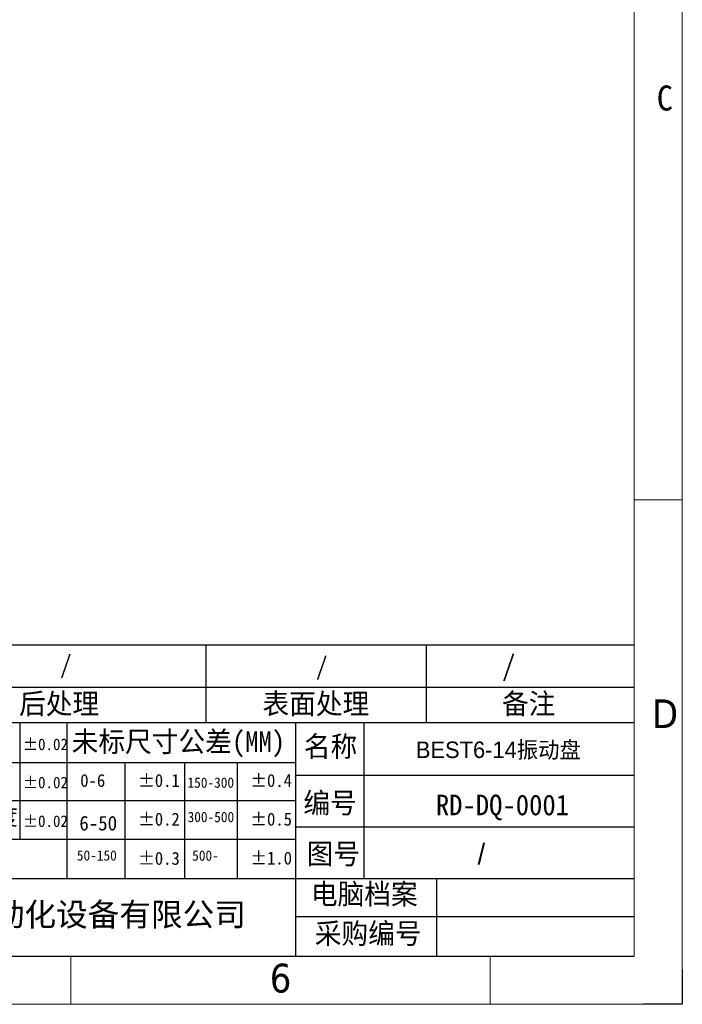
# Model space of a CAD drawing. Header units: millimetres. Extents: x -43833 to -38083, y -3638 to -2112.
# Tile 113 of 114: x -40069 to -39647, y -3638 to -3011. Entities that reach past the tile are written whole.
import ezdxf
from ezdxf.enums import TextEntityAlignment as Align

# ---------------------------------------------------------------- set-up
doc = ezdxf.new("R2010")
doc.units = ezdxf.units.MM
doc.layers.add('用户自定义1', color=4, linetype='Continuous', lineweight=13)
doc.styles.add('样式 2', font='simkai.ttf', dxfattribs={"width": 0.95})
doc.styles.add('注释文本 (ISO)', font='TAHOMA.TTF')

msp = doc.modelspace()

# ---------------------------------------------------------------- linework, layer by layer
at = {"color": 7, "linetype": 'Continuous', "lineweight": 25}
for p, q in [((-40588.024, -3409.029), (-39677.764, -3409.029)), ((-39950.609, -3409.029), (-39950.609, -3458.631)), ((-39810.446, -3409.029), (-39810.446, -3458.631)), ((-40588.024, -3435.995), (-39677.764, -3435.995)), ((-40588.024, -3458.631), (-39677.764, -3458.631)), ((-40069.089, -3458.631), (-40069.089, -3532.869)), ((-40039.3, -3458.631), (-40039.3, -3557.835)), ((-39893.593, -3458.631), (-39893.593, -3607.438)), ((-39850.14, -3458.901), (-39850.14, -3558.106)), ((-40588.024, -3483.946), (-39893.593, -3483.946)), ((-40002.266, -3483.946), (-40002.266, -3557.835)), ((-39964.277, -3483.946), (-39964.277, -3557.835)), ((-39930.795, -3483.946), (-39930.795, -3557.835)), ((-39893.593, -3492.112), (-39677.764, -3492.112)), ((-40588.024, -3508.233), (-39893.593, -3508.233)), ((-39893.593, -3524.974), (-39677.764, -3524.974)), ((-40588.024, -3532.869), (-39893.593, -3532.869)), ((-40588.024, -3557.835), (-39677.764, -3557.835)), ((-39803.689, -3557.835), (-39803.689, -3607.438)), ((-39893.593, -3582.196), (-39677.764, -3582.196))]:
    msp.add_line(p, q, dxfattribs=at)
at = {"color": 0, "linetype": 'Continuous', "lineweight": 25}
msp.add_line((-41402.905, -3607.438), (-39677.764, -3607.438), dxfattribs=at)
at = {"color": 0, "lineweight": 25}
msp.add_lwpolyline([(-39647.176, -3615.705), (-39647.176, -3638.026), (-39671.98, -3638.026)], dxfattribs=at)
msp.add_lwpolyline([(-39647.176, -3615.705), (-39647.176, -3638.026), (-39671.98, -3638.026)], dxfattribs=at)
msp.add_lwpolyline([(-39647.176, -3615.705), (-39647.176, -3638.026), (-39671.98, -3638.026)], dxfattribs=at)
msp.add_lwpolyline([(-39647.176, -3615.705), (-39647.176, -3638.026), (-39671.98, -3638.026)], dxfattribs=at)
at = {"layer": '用户自定义1', "color": 0, "lineweight": 15, "ltscale": 0.3}
for p, q in [((-39647.176, -2383.919), (-39647.176, -3638.026)), ((-39677.764, -2414.507), (-39677.764, -3607.438)), ((-39677.764, -3607.438), (-41402.925, -3607.438)), ((-40562.993, -3607.438), (-39769.528, -3607.438)), ((-40473.051, -3607.438), (-39677.764, -3607.438)), ((-40036.663, -3607.438), (-40036.663, -3638.026)), ((-40036.663, -3607.438), (-40036.663, -3638.026)), ((-39769.507, -3607.438), (-39769.507, -3638.026)), ((-39647.176, -3638.026), (-41433.513, -3638.026))]:
    msp.add_line(p, q, dxfattribs=at)
at = {"layer": '用户自定义1', "lineweight": 15, "ltscale": 0.3}
for p, q in [((-39677.764, -3316.852), (-39647.176, -3316.852)), ((-39677.764, -3362.734), (-39677.764, -3607.438)), ((-39677.764, -3368.851), (-39677.764, -3607.438)), ((-39677.764, -3607.438), (-39677.764, -3368.851))]:
    msp.add_line(p, q, dxfattribs=at)
at = {"layer": '用户自定义1'}
msp.add_line((-39677.764, -3356.595), (-39677.764, -3607.438), dxfattribs=at)
at = {"layer": '用户自定义1', "color": 0}
msp.add_line((-40484.044, -3607.438), (-39677.764, -3607.438), dxfattribs=at)

# ---------------------------------------------------------------- texts
at = {"color": 7, "linetype": 'Continuous', "lineweight": 25, "attachment_point": 1, "style": '样式 2'}
for s, insert, char_height in [('/', (-40043.576, -3415.795), 11.549), ('/', (-39880.622, -3416.98), 11.549), ('{\\fSimSun|b0|i0|c134|p2;/}', (-39762.013, -3415.817), 13.12393), ('后处理', (-40069.605, -3440.007), 13.1239), ('表面处理', (-39914.58, -3440.007), 13.1239), ('备注', (-39762.013, -3440.007), 13.1239), ('未标尺寸公差(MM)', (-40036.157, -3464.158), 13.1239), ('名称', (-39888.263, -3467.212), 13.1239), ('%%P0.02', (-40067.137, -3468.781), 7.3822), ('{\\fArial|b0|i0|c0|p32;BEST6-14}振动盘', (-39816.893, -3470.689), 10.49914), ('%%P0.02', (-40067.137, -3493.069), 7.3822), ('0-6', (-40030.685, -3491.384), 8.2025), ('%%P0.1', (-39993.79, -3491.384), 8.2025), ('%%P0.4', (-39922.318, -3491.384), 8.2025), ('150-300', (-39962.376, -3493.549), 6.562), ('编号', (-39888.554, -3503.227), 13.1239), ('RD-DQ-0001', (-39804.161, -3504.508), 13.1239), ('圆柱度', (-40111.399, -3513.411), 10.4991), ('%%P0.02', (-40067.137, -3517.705), 7.3822), ('%%P0.2', (-39993.79, -3516.02), 8.2025), ('300-500', (-39962.306, -3515.441), 6.562), ('%%P0.5', (-39922.318, -3516.02), 8.2025), ('6-50', (-40031.255, -3517.998), 9.3004), ('图号', (-39886.457, -3535.649), 13.1239), ('{\\fArial|b0|i0|c0|p32;/}', (-39777.608, -3535.818), 13.12393), ('50-150', (-40032.845, -3539.935), 6.562), ('%%P0.3', (-39993.79, -3540.986), 8.2025), ('500-', (-39959.398, -3540.018), 6.562), ('%%P1.0', (-39922.318, -3540.821), 8.2025), ('电脑档案', (-39883.757, -3561.228), 13.1239), ('{\\fSimHei|b0|i0|c0|p49;\\W1;\\C256; \\fSimHei|b0|i0|c134|p49;东莞市润鼎自动化设备有限公司}', (-40217.273, -3573.42), 14.768)]:
    msp.add_mtext(s, dxfattribs=dict(at, insert=insert, char_height=char_height))
at = {"color": 0, "linetype": 'Continuous', "lineweight": 25, "insert": (-39881.298, -3586.316), "char_height": 13.1239, "attachment_point": 1, "style": '样式 2'}
msp.add_mtext('采购编号', dxfattribs=at)
at = {"layer": '用户自定义1', "color": 0, "lineweight": 15, "ltscale": 0.3, "style": '样式 2', "width": 0.95}
msp.add_text('C', height=15.959, dxfattribs=at).set_placement((-39658.294, -3068.823), align=Align.CENTER)
at = {"layer": '用户自定义1', "color": 0, "lineweight": 15, "ltscale": 0.3, "style": '注释文本 (ISO)'}
for s, p in [('D', (-39658.213, -3462.145)), ('6', (-39903.095, -3630.499))]:
    msp.add_text(s, height=18.353, dxfattribs=at).set_placement(p, align=Align.CENTER)

doc.saveas('drawing.dxf')
